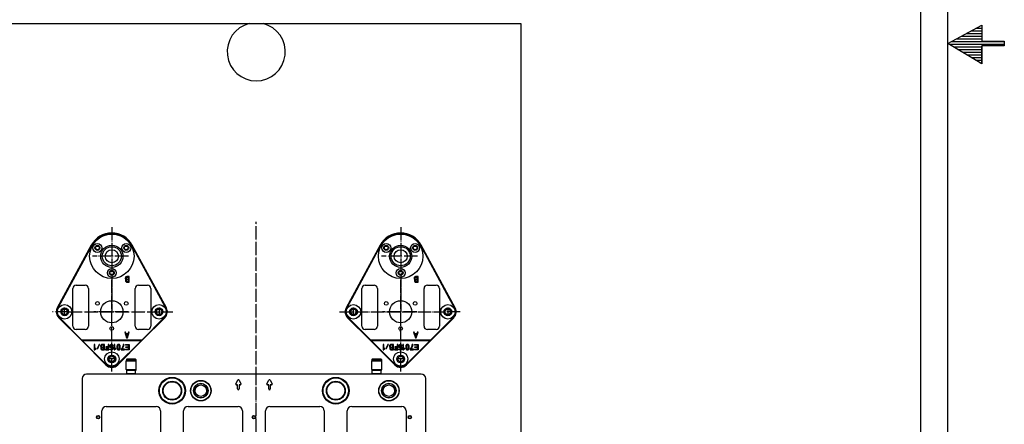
# Model space of a CAD drawing. Extents: x -1763 to 4575, y -3429 to 1051.
# Tile 172 of 193: x 3689 to 4575, y -1530 to -1166. Entities that reach past the tile are written whole.
import ezdxf

# ---------------------------------------------------------------- set-up
doc = ezdxf.new("R2010")
doc.units = 0
doc.linetypes.add('DOT_CENTER', pattern=[14, 12, -1, 0, -1])
doc.layers.get('0').update_dxf_attribs({"linetype": 'CONTINUOUS'})
doc.layers.add('1', color=7, linetype='CONTINUOUS')

# ---------------------------------------------------------------- blocks, each defined once
blk = doc.blocks.new('DUT_BOARD__78', base_point=(4184.31, -1929.7))
at = {"color": 1, "linetype": 'CONTINUOUS'}
for p, q in [((3767.01, -1514.06), (3812.01, -1514.06)), ((3840.67, -1514.06), (3885.67, -1514.06)), ((3914.33, -1514.06), (3959.33, -1514.06)), ((3987.99, -1514.06), (4032.99, -1514.06)), ((3763.01, -1610.74), (3763.01, -1518.06)), ((3816.01, -1518.06), (3816.01, -1610.74)), ((3836.67, -1610.74), (3836.67, -1518.06)), ((3889.67, -1518.06), (3889.67, -1610.74)), ((3910.33, -1610.74), (3910.33, -1518.06)), ((3963.33, -1518.06), (3963.33, -1610.74)), ((3983.99, -1610.74), (3983.99, -1518.06)), ((4036.99, -1518.06), (4036.99, -1610.74))]:
    blk.add_line(p, q, dxfattribs=at)
for centre, start, end in [((3767.01, -1518.06), 90, 180), ((3812.01, -1518.06), 0, 90), ((3840.67, -1518.06), 90, 180), ((3885.67, -1518.06), 0, 90), ((3914.33, -1518.06), 90, 180), ((3959.33, -1518.06), 0, 90), ((3987.99, -1518.06), 90, 180), ((4032.99, -1518.06), 0, 90)]:
    blk.add_arc(centre, 4, start, end, dxfattribs=at)
blk = doc.blocks.new('BEARING_HK0509__87', base_point=(4014.99, -1481.58))
at = {"color": 1, "linetype": 'CONTINUOUS'}
for p, q in [((4005.99, -1473.18), (4014.99, -1473.18)), ((4005.99, -1480.98), (4005.99, -1473.18)), ((4006.59, -1472.58), (4007.99, -1472.58)), ((4007.99, -1472.58), (4012.99, -1472.58)), ((4012.99, -1472.58), (4014.39, -1472.58)), ((4014.99, -1480.98), (4014.99, -1473.18)), ((4005.99, -1480.98), (4014.99, -1480.98)), ((4006.59, -1481.58), (4006.69, -1481.58)), ((4010.49, -1481.58), (4006.69, -1481.58)), ((4014.29, -1481.58), (4010.49, -1481.58)), ((4014.29, -1481.58), (4014.39, -1481.58))]:
    blk.add_line(p, q, dxfattribs=at)
for centre, start, end in [((4006.59, -1473.18), 90, 180), ((4014.39, -1473.18), 0, 90), ((4006.59, -1480.98), 180, -90), ((4014.39, -1480.98), -90, 0)]:
    blk.add_arc(centre, 0.6, start, end, dxfattribs=at)
blk = doc.blocks.new('24791-0S111__88', base_point=(4014.49, -1484.88))
at = {"color": 1, "linetype": 'CONTINUOUS'}
for p, q in [((4006.69, -1481.58), (4006.49, -1481.78)), ((4010.49, -1481.78), (4006.49, -1481.78)), ((4006.49, -1484.68), (4006.49, -1481.78)), ((4010.49, -1484.68), (4006.49, -1484.68)), ((4006.69, -1484.88), (4006.49, -1484.68)), ((4010.49, -1481.58), (4006.69, -1481.58)), ((4010.49, -1484.88), (4006.69, -1484.88)), ((4014.29, -1481.58), (4010.49, -1481.58)), ((4014.49, -1481.78), (4010.49, -1481.78)), ((4014.49, -1484.68), (4010.49, -1484.68)), ((4014.29, -1484.88), (4010.49, -1484.88)), ((4014.29, -1481.58), (4014.49, -1481.78)), ((4014.29, -1484.88), (4014.49, -1484.68)), ((4014.49, -1484.68), (4014.49, -1481.78))]:
    blk.add_line(p, q, dxfattribs=at)
blk = doc.blocks.new('E2812-23753-0__89', base_point=(4014.79, -1485.08))
at = {"color": 1, "linetype": 'CONTINUOUS'}
for p, q in [((4006.49, -1471.58), (4006.19, -1471.88)), ((4014.79, -1471.88), (4006.19, -1471.88)), ((4006.19, -1471.88), (4006.19, -1472.58)), ((4006.59, -1472.58), (4006.19, -1472.58)), ((4014.49, -1471.58), (4006.49, -1471.58)), ((4006.59, -1472.58), (4007.99, -1472.58)), ((4007.99, -1472.58), (4012.99, -1472.58)), ((4012.99, -1472.58), (4014.39, -1472.58)), ((4014.79, -1472.58), (4014.39, -1472.58)), ((4014.49, -1471.58), (4014.79, -1471.88)), ((4014.79, -1471.88), (4014.79, -1472.58)), ((4007.99, -1485.08), (4007.99, -1484.88)), ((4012.99, -1485.08), (4012.99, -1484.88))]:
    blk.add_line(p, q, dxfattribs=at)
blk = doc.blocks.new('BEARING_ASSY1_1__90', base_point=(4014.99, -1485.08))
for name, p in [('BEARING_HK0509__87', (4014.99, -1481.58)), ('E2812-23753-0__89', (4014.79, -1485.08)), ('24791-0S111__88', (4014.49, -1484.88))]:
    blk.add_blockref(name, p)
blk = doc.blocks.new('24791-0S111__107', base_point=(3793.51, -1484.88))
at = {"color": 1, "linetype": 'CONTINUOUS'}
for p, q in [((3785.71, -1481.58), (3785.51, -1481.78)), ((3789.51, -1481.78), (3785.51, -1481.78)), ((3785.51, -1484.68), (3785.51, -1481.78)), ((3789.51, -1484.68), (3785.51, -1484.68)), ((3785.71, -1484.88), (3785.51, -1484.68)), ((3789.51, -1481.58), (3785.71, -1481.58)), ((3789.51, -1484.88), (3785.71, -1484.88)), ((3793.31, -1481.58), (3789.51, -1481.58)), ((3793.51, -1481.78), (3789.51, -1481.78)), ((3793.51, -1484.68), (3789.51, -1484.68)), ((3793.31, -1484.88), (3789.51, -1484.88)), ((3793.31, -1481.58), (3793.51, -1481.78)), ((3793.31, -1484.88), (3793.51, -1484.68)), ((3793.51, -1484.68), (3793.51, -1481.78))]:
    blk.add_line(p, q, dxfattribs=at)
blk = doc.blocks.new('E2812-23753-0__108', base_point=(3793.81, -1485.08))
at = {"color": 1, "linetype": 'CONTINUOUS'}
for p, q in [((3785.51, -1471.58), (3785.21, -1471.88)), ((3785.21, -1471.88), (3785.21, -1472.58)), ((3793.81, -1471.88), (3785.21, -1471.88)), ((3785.61, -1472.58), (3785.21, -1472.58)), ((3793.51, -1471.58), (3785.51, -1471.58)), ((3785.61, -1472.58), (3787.01, -1472.58)), ((3787.01, -1472.58), (3792.01, -1472.58)), ((3792.01, -1472.58), (3793.41, -1472.58)), ((3793.81, -1472.58), (3793.41, -1472.58)), ((3793.51, -1471.58), (3793.81, -1471.88)), ((3793.81, -1471.88), (3793.81, -1472.58)), ((3787.01, -1485.08), (3787.01, -1484.88)), ((3792.01, -1485.08), (3792.01, -1484.88))]:
    blk.add_line(p, q, dxfattribs=at)
blk = doc.blocks.new('BEARING_HK0509__109', base_point=(3794.01, -1481.58))
at = {"color": 1, "linetype": 'CONTINUOUS'}
for p, q in [((3785.01, -1480.98), (3785.01, -1473.18)), ((3785.01, -1473.18), (3794.01, -1473.18)), ((3785.61, -1472.58), (3787.01, -1472.58)), ((3787.01, -1472.58), (3792.01, -1472.58)), ((3792.01, -1472.58), (3793.41, -1472.58)), ((3794.01, -1480.98), (3794.01, -1473.18)), ((3785.01, -1480.98), (3794.01, -1480.98)), ((3785.61, -1481.58), (3785.71, -1481.58)), ((3789.51, -1481.58), (3785.71, -1481.58)), ((3793.31, -1481.58), (3789.51, -1481.58)), ((3793.31, -1481.58), (3793.41, -1481.58))]:
    blk.add_line(p, q, dxfattribs=at)
for centre, start, end in [((3785.61, -1473.18), 90, 180), ((3793.41, -1473.18), 0, 90), ((3785.61, -1480.98), 180, -90), ((3793.41, -1480.98), -90, 0)]:
    blk.add_arc(centre, 0.6, start, end, dxfattribs=at)
blk = doc.blocks.new('BEARING_ASSY1_2__110', base_point=(3794.01, -1485.08))
for name, p in [('BEARING_HK0509__109', (3794.01, -1481.58)), ('E2812-23753-0__108', (3793.81, -1485.08)), ('24791-0S111__107', (3793.51, -1484.88))]:
    blk.add_blockref(name, p)
blk = doc.blocks.new('BEARINGS__111', base_point=(4152.31, -1972.18))
for name, p in [('BEARING_ASSY1_2__110', (3794.01, -1485.08)), ('BEARING_ASSY1_1__90', (4014.99, -1485.08))]:
    blk.add_blockref(name, p)
blk = doc.blocks.new('6960-0041-0_2__115', base_point=(4027.84, -1506.26))
at = {"color": 1, "linetype": 'CONTINUOUS'}
blk.add_circle((4021.49, -1499.91), 5.15, dxfattribs=at)
for start, end in [(0, 180), (180, 0)]:
    blk.add_arc((4021.49, -1499.91), 6.35, start, end, dxfattribs=at)
blk = doc.blocks.new('6960-0041-0_1__116', base_point=(3858.52, -1506.26))
at = {"color": 1, "linetype": 'CONTINUOUS'}
blk.add_circle((3852.17, -1499.91), 5.15, dxfattribs=at)
for start, end in [(0, 180), (180, 0)]:
    blk.add_arc((3852.17, -1499.91), 6.35, start, end, dxfattribs=at)
blk = doc.blocks.new('HOLEPLUGS__119', base_point=(4175.16, -1950.2))
for name, p in [('6960-0041-0_1__116', (3858.52, -1506.26)), ('6960-0041-0_2__115', (4027.84, -1506.26))]:
    blk.add_blockref(name, p)
blk = doc.blocks.new('21791-0S112_2__120', base_point=(3985.66, -1511.91))
at = {"color": 1, "linetype": 'CONTINUOUS'}
for radius in [12, 11.45, 8.49, 8.03]:
    blk.add_circle((3973.66, -1499.91), radius, dxfattribs=at)
blk = doc.blocks.new('21791-0S112_1__121', base_point=(3838.34, -1511.91))
at = {"color": 1, "linetype": 'CONTINUOUS'}
for radius in [12, 11.45, 8.49, 8.03]:
    blk.add_circle((3826.34, -1499.91), radius, dxfattribs=at)
blk = doc.blocks.new('BUSHINGS_INTERFACE__123', base_point=(3985.66, -1955.85))
for name, p in [('21791-0S112_1__121', (3838.34, -1511.91)), ('21791-0S112_2__120', (3985.66, -1511.91))]:
    blk.add_blockref(name, p)
blk = doc.blocks.new('SMALLPARTS__138', base_point=(4240, -1972.18))
for name, p in [('BEARINGS__111', (4152.31, -1972.18)), ('BUSHINGS_INTERFACE__123', (3985.66, -1955.85)), ('HOLEPLUGS__119', (4175.16, -1950.2))]:
    blk.add_blockref(name, p)
blk = doc.blocks.new('E7018-24101__139', base_point=(4200, -1958.68))
at = {"color": 1, "linetype": 'CONTINUOUS'}
for p, q in [((4050.6, -1485.08), (3749.4, -1485.08)), ((3745.4, -1489.08), (3745.4, -1652.38)), ((3883.71, -1493.76), (3885.37, -1490.42)), ((3885.3, -1494.77), (3884.33, -1494.77)), ((3885.3, -1498.31), (3885.3, -1494.77)), ((3886.63, -1490.42), (3888.29, -1493.76)), ((3887.67, -1494.77), (3886.7, -1494.77)), ((3886.7, -1494.77), (3886.7, -1498.31)), ((3911.71, -1493.76), (3913.37, -1490.42)), ((3913.3, -1494.77), (3912.33, -1494.77)), ((3913.3, -1498.31), (3913.3, -1494.77)), ((3914.63, -1490.42), (3916.29, -1493.76)), ((3915.67, -1494.77), (3914.7, -1494.77)), ((3914.7, -1494.77), (3914.7, -1498.31)), ((4054.6, -1652.38), (4054.6, -1489.08)), ((3886, -1499.01), (3886, -1499.01)), ((3914, -1499.01), (3914, -1499.01)), ((3767.01, -1514.06), (3812.01, -1514.06)), ((3840.67, -1514.06), (3885.67, -1514.06)), ((3914.33, -1514.06), (3959.33, -1514.06)), ((3987.99, -1514.06), (4032.99, -1514.06)), ((3763.01, -1610.74), (3763.01, -1518.06)), ((3816.01, -1518.06), (3816.01, -1610.74)), ((3836.67, -1610.74), (3836.67, -1518.06)), ((3889.67, -1518.06), (3889.67, -1610.74)), ((3910.33, -1610.74), (3910.33, -1518.06)), ((3963.33, -1518.06), (3963.33, -1610.74)), ((3983.99, -1610.74), (3983.99, -1518.06)), ((4036.99, -1518.06), (4036.99, -1610.74))]:
    blk.add_line(p, q, dxfattribs=at)
for centre, radius in [((3852.17, -1499.91), 9.2), ((3852.17, -1499.91), 9), ((3852.17, -1499.91), 6.55), ((4021.49, -1499.91), 9.2), ((4021.49, -1499.91), 9), ((4021.49, -1499.91), 6.55), ((3759.71, -1523.76), 1.5), ((3759.71, -1523.76), 1.2), ((3900, -1523.76), 1.5), ((3900, -1523.76), 1.2), ((4040.29, -1523.76), 1.5), ((4040.29, -1523.76), 1.2)]:
    blk.add_circle(centre, radius, dxfattribs=at)
for centre, radius, start, end in [((3749.4, -1489.08), 4, 90, 180), ((4050.6, -1489.08), 4, 0, 90), ((3852.17, -1499.91), 6.35, 0, 180), ((3884.33, -1494.07), 0.7, 153.43495, -90), ((3886, -1490.73), 0.7, 26.56505, 153.43495), ((3887.67, -1494.07), 0.7, -90, 26.56505), ((3912.33, -1494.07), 0.7, 153.43495, -90), ((3914, -1490.73), 0.7, 26.56505, 153.43495), ((3915.67, -1494.07), 0.7, -90, 26.56505), ((4021.49, -1499.91), 6.35, 0, 180), ((3852.17, -1499.91), 6.35, 180, 0), ((3886, -1498.31), 0.7, 180, -90), ((3886, -1498.31), 0.7, -90, 0), ((3914, -1498.31), 0.7, 180, -90), ((3914, -1498.31), 0.7, -90, 0), ((4021.49, -1499.91), 6.35, 180, 0), ((3767.01, -1518.06), 4, 90, 180), ((3812.01, -1518.06), 4, 0, 90), ((3840.67, -1518.06), 4, 90, 180), ((3885.67, -1518.06), 4, 0, 90), ((3914.33, -1518.06), 4, 90, 180), ((3959.33, -1518.06), 4, 0, 90), ((3987.99, -1518.06), 4, 90, 180), ((4032.99, -1518.06), 4, 0, 90)]:
    blk.add_arc(centre, radius, start, end, dxfattribs=at)
blk = doc.blocks.new('E7018-64101__140', base_point=(4240, -1972.18))
for name, p in [('SMALLPARTS__138', (4240, -1972.18)), ('E7018-24101__139', (4200, -1958.68))]:
    blk.add_blockref(name, p)
blk = doc.blocks.new('STIFF_ASSY_DUTBD__141', base_point=(4240, -1972.18))
for name, p in [('E7018-64101__140', (4240, -1972.18)), ('DUT_BOARD__78', (4184.31, -1929.7))]:
    blk.add_blockref(name, p)
blk = doc.blocks.new('A1__142', base_point=(4240, -1972.18))
blk.add_blockref('STIFF_ASSY_DUTBD__141', (4240, -1972.18))
blk = doc.blocks.new('FRONT1__143', base_point=(4240, -1974.24))
blk.add_blockref('A1__142', (4240, -1972.18))
blk = doc.blocks.new('L1__144', base_point=(4240, -1974.24))
blk.add_blockref('FRONT1__143', (4240, -1974.24))
blk = doc.blocks.new('TEXT__453', base_point=(-2000, -2800))
at = {"layer": '1', "color": 7, "linetype": 'CONTINUOUS'}
blk.add_line((4500, -900), (4500, -2200), dxfattribs=at)
blk = doc.blocks.new('ATA1_S', base_point=(-213.98, -422.25))
at = {"layer": '1', "linetype": 'CONTINUOUS'}
h = blk.add_hatch(dxfattribs=at)
h.set_pattern_fill('USER', color=1, scale=0.3, pattern_type=0)
h.set_pattern_definition([(0, (260.11756, -329.70652), (0, 0.3), [])])
h.paths.add_polyline_path([(571.93, -148.17), (569.38, -148.17), (569.38, -146.35), (565.58, -148.42), (569.38, -150.72), (569.38, -148.67), (571.93, -148.67)])
at = {"layer": '1', "color": 7, "linetype": 'CONTINUOUS'}
blk.add_line((565.58, -422.25), (565.58, 124.91), dxfattribs=at)
at = {"layer": '1', "color": 1, "linetype": 'CONTINUOUS'}
for p, q in [((565.58, -148.42), (569.39, -146.36)), ((569.39, -146.36), (569.39, -148.17)), ((569.39, -150.72), (565.58, -148.42)), ((569.39, -148.17), (571.93, -148.17)), ((571.93, -148.17), (571.93, -148.68)), ((569.39, -150.72), (569.39, -148.68)), ((569.39, -148.68), (569.39, -150.72)), ((571.93, -148.68), (569.39, -148.68))]:
    blk.add_line(p, q, dxfattribs=at)
blk = doc.blocks.new('PIN__473', base_point=(3752.06, -1358.88))
at = {"layer": '1', "color": 4, "linetype": 'CONTINUOUS'}
for centre, radius in [((3772.06, -1378.88), 20), ((3759.07, -1371.38), 4), ((3759.07, -1371.38), 2.2), ((3772.06, -1378.88), 10), ((3772.06, -1378.88), 8.6), ((3772.06, -1378.88), 5.9), ((3785.05, -1371.38), 4), ((3785.05, -1371.38), 2.2), ((3772.06, -1393.88), 4), ((3772.06, -1393.88), 2.2)]:
    blk.add_circle(centre, radius, dxfattribs=at)
blk = doc.blocks.new('E7015-23250__474', base_point=(2786.18, -1352.74))
at = {"layer": '1', "color": 6, "linetype": 'DOT_CENTER'}
for p, q in [((3772.06, -1352.74), (3772.06, -1407.58)), ((3787.06, -1378.88), (3754.69, -1378.88)), ((3772.06, -1407.58), (3772.06, -1428.88)), ((3772.06, -1428.88), (3755.77, -1428.88)), ((3786.75, -1428.88), (3772.06, -1428.88)), ((3772.06, -1455.57), (3772.06, -1428.88))]:
    blk.add_line(p, q, dxfattribs=at)
at = {"layer": '1', "color": 6, "linetype": 'CONTINUOUS'}
for p, q in [((3753.61, -1368.86), (3722.97, -1425.3)), ((3754.04, -1369.1), (3727.98, -1417.12)), ((3816.14, -1417.12), (3790.08, -1369.1)), ((3821.15, -1425.3), (3790.52, -1368.86)), ((3784.29, -1398.14), (3784.17, -1398.58)), ((3784.17, -1398.58), (3784.17, -1398.89)), ((3784.17, -1398.89), (3784.29, -1399.33)), ((3784.45, -1397.83), (3784.29, -1398.14)), ((3784.29, -1399.33), (3784.51, -1399.7)), ((3784.74, -1397.52), (3784.45, -1397.83)), ((3784.68, -1400.08), (3784.45, -1400.45)), ((3784.51, -1399.7), (3784.79, -1399.95)), ((3784.79, -1399.95), (3784.68, -1400.08)), ((3785.07, -1397.33), (3784.74, -1397.52)), ((3784.9, -1398.39), (3784.85, -1398.64)), ((3784.85, -1398.64), (3784.85, -1398.89)), ((3784.85, -1398.89), (3784.9, -1399.14)), ((3785.07, -1398.14), (3784.9, -1398.39)), ((3784.9, -1399.14), (3785.07, -1399.39)), ((3785.52, -1397.2), (3785.07, -1397.33)), ((3785.3, -1397.95), (3785.07, -1398.14)), ((3785.07, -1399.39), (3785.3, -1399.58)), ((3785.35, -1400.27), (3785.19, -1400.39)), ((3785.58, -1397.89), (3785.3, -1397.95)), ((3785.3, -1399.58), (3785.58, -1399.64)), ((3785.58, -1400.2), (3785.35, -1400.27)), ((3787.66, -1397.2), (3785.52, -1397.2)), ((3787.04, -1397.89), (3785.58, -1397.89)), ((3785.58, -1399.64), (3787.04, -1399.64)), ((3787.04, -1400.2), (3785.58, -1400.2)), ((3787.04, -1399.64), (3787.04, -1397.89)), ((3787.04, -1401.58), (3787.04, -1400.2)), ((3787.66, -1402.2), (3787.66, -1397.2)), ((3737.06, -1441.88), (3737.06, -1407.88)), ((3740.06, -1404.88), (3748.06, -1404.88)), ((3751.06, -1407.88), (3751.06, -1441.88)), ((3784.45, -1400.45), (3784.4, -1400.77)), ((3784.4, -1400.77), (3784.4, -1401.02)), ((3784.4, -1401.02), (3784.45, -1401.33)), ((3784.45, -1401.33), (3784.68, -1401.7)), ((3784.68, -1401.7), (3784.9, -1401.95)), ((3784.9, -1401.95), (3785.24, -1402.14)), ((3785.07, -1400.58), (3785.02, -1400.77)), ((3785.02, -1400.77), (3785.02, -1401.02)), ((3785.02, -1401.02), (3785.07, -1401.2)), ((3785.19, -1400.39), (3785.07, -1400.58)), ((3785.07, -1401.2), (3785.19, -1401.39)), ((3785.19, -1401.39), (3785.35, -1401.52)), ((3785.24, -1402.14), (3785.52, -1402.2)), ((3785.35, -1401.52), (3785.58, -1401.58)), ((3785.52, -1402.2), (3787.66, -1402.2)), ((3785.58, -1401.58), (3787.04, -1401.58)), ((3793.06, -1441.88), (3793.06, -1407.88)), ((3796.06, -1404.88), (3804.06, -1404.88)), ((3807.06, -1407.88), (3807.06, -1441.88)), ((3727.98, -1417.12), (3723.41, -1425.54)), ((3820.71, -1425.54), (3816.14, -1417.12)), ((3744.95, -1454.88), (3724.26, -1434.18)), ((3745.16, -1454.38), (3724.61, -1433.83)), ((3819.51, -1433.83), (3798.96, -1454.38)), ((3819.86, -1434.18), (3799.17, -1454.88)), ((3748.06, -1444.88), (3740.06, -1444.88)), ((3784.34, -1447.2), (3783.72, -1447.2)), ((3783.72, -1447.2), (3785.35, -1452.2)), ((3784.85, -1448.7), (3784.34, -1447.2)), ((3786.54, -1448.7), (3784.85, -1448.7)), ((3786.37, -1449.33), (3784.96, -1449.33)), ((3784.96, -1449.33), (3785.69, -1451.33)), ((3785.35, -1452.2), (3786.03, -1452.2)), ((3785.69, -1451.33), (3786.37, -1449.33)), ((3786.03, -1452.2), (3787.66, -1447.2)), ((3787.04, -1447.2), (3786.54, -1448.7)), ((3787.66, -1447.2), (3787.04, -1447.2)), ((3804.06, -1444.88), (3796.06, -1444.88)), ((3745.16, -1454.38), (3744.95, -1454.88)), ((3744.95, -1454.88), (3799.17, -1454.88)), ((3766.76, -1476.68), (3744.95, -1454.88)), ((3798.96, -1454.38), (3745.16, -1454.38)), ((3767.11, -1476.33), (3746.66, -1455.88)), ((3756.31, -1458.2), (3756.31, -1463.2)), ((3756.87, -1458.2), (3756.31, -1458.2)), ((3756.87, -1461.83), (3756.87, -1458.2)), ((3757.94, -1461.83), (3756.87, -1461.83)), ((3757.55, -1462.39), (3757.83, -1462.33)), ((3757.83, -1462.33), (3757.94, -1462.33)), ((3757.94, -1462.33), (3757.94, -1461.83)), ((3760.53, -1458.2), (3758.84, -1461.95)), ((3758.84, -1461.95), (3759.4, -1461.95)), ((3759.4, -1461.95), (3761.09, -1458.2)), ((3761.09, -1458.2), (3760.53, -1458.2)), ((3762.1, -1459.14), (3761.99, -1459.58)), ((3761.99, -1459.58), (3761.99, -1459.89)), ((3761.99, -1459.89), (3762.1, -1460.33)), ((3762.27, -1458.83), (3762.1, -1459.14)), ((3762.1, -1460.33), (3762.33, -1460.7)), ((3762.27, -1461.45), (3762.21, -1461.77)), ((3762.21, -1461.77), (3762.21, -1462.02)), ((3762.21, -1462.02), (3762.27, -1462.33)), ((3762.55, -1458.52), (3762.27, -1458.83)), ((3762.5, -1461.08), (3762.27, -1461.45)), ((3762.27, -1462.33), (3762.5, -1462.7)), ((3762.33, -1460.7), (3762.61, -1460.95)), ((3762.61, -1460.95), (3762.5, -1461.08)), ((3762.89, -1458.33), (3762.55, -1458.52)), ((3762.72, -1459.39), (3762.66, -1459.64)), ((3762.66, -1459.64), (3762.66, -1459.89)), ((3762.66, -1459.89), (3762.72, -1460.14)), ((3762.89, -1459.14), (3762.72, -1459.39)), ((3762.72, -1460.14), (3762.89, -1460.39)), ((3762.89, -1461.58), (3762.83, -1461.77)), ((3762.83, -1461.77), (3762.83, -1462.02)), ((3762.83, -1462.02), (3762.89, -1462.2)), ((3763.34, -1458.2), (3762.89, -1458.33)), ((3763.11, -1458.95), (3762.89, -1459.14)), ((3762.89, -1460.39), (3763.11, -1460.58)), ((3763, -1461.39), (3762.89, -1461.58)), ((3762.89, -1462.2), (3763, -1462.39)), ((3763.17, -1461.27), (3763, -1461.39)), ((3763.4, -1458.89), (3763.11, -1458.95)), ((3763.11, -1460.58), (3763.4, -1460.64)), ((3763.4, -1461.2), (3763.17, -1461.27)), ((3765.48, -1458.2), (3763.34, -1458.2)), ((3764.86, -1458.89), (3763.4, -1458.89)), ((3763.4, -1460.64), (3764.86, -1460.64)), ((3764.86, -1461.2), (3763.4, -1461.2)), ((3764.86, -1460.64), (3764.86, -1458.89)), ((3764.86, -1462.58), (3764.86, -1461.2)), ((3765.48, -1463.2), (3765.48, -1458.2)), ((3768.8, -1460.45), (3766.71, -1460.45)), ((3766.71, -1460.45), (3766.71, -1461.08)), ((3766.71, -1461.08), (3768.8, -1461.08)), ((3768.8, -1458.2), (3768.8, -1460.45)), ((3769.41, -1458.2), (3768.8, -1458.2)), ((3768.8, -1461.08), (3768.8, -1462.58)), ((3769.41, -1463.2), (3769.41, -1458.2)), ((3770.31, -1459.58), (3770.43, -1459.2)), ((3770.31, -1460.08), (3770.31, -1459.58)), ((3770.43, -1460.45), (3770.31, -1460.08)), ((3770.43, -1459.2), (3770.54, -1458.95)), ((3770.54, -1460.7), (3770.43, -1460.45)), ((3770.54, -1458.95), (3770.71, -1458.7)), ((3770.71, -1460.95), (3770.54, -1460.7)), ((3770.71, -1458.7), (3770.88, -1458.52)), ((3770.88, -1461.14), (3770.71, -1460.95)), ((3770.88, -1458.52), (3771.05, -1458.39)), ((3770.99, -1459.33), (3770.88, -1459.64)), ((3770.88, -1459.64), (3770.88, -1460.14)), ((3770.88, -1460.14), (3770.99, -1460.45)), ((3771.05, -1461.33), (3770.88, -1461.14)), ((3771.1, -1459.14), (3770.99, -1459.33)), ((3770.99, -1460.45), (3771.1, -1460.64)), ((3771.05, -1458.39), (3771.33, -1458.27)), ((3771.33, -1461.45), (3771.05, -1461.33)), ((3771.33, -1458.95), (3771.1, -1459.14)), ((3771.1, -1460.64), (3771.33, -1460.83)), ((3771.33, -1458.27), (3771.61, -1458.2)), ((3771.61, -1458.83), (3771.33, -1458.95)), ((3771.33, -1460.83), (3771.61, -1460.95)), ((3771.61, -1461.52), (3771.33, -1461.45)), ((3771.61, -1458.2), (3771.89, -1458.2)), ((3771.89, -1458.83), (3771.61, -1458.83)), ((3771.61, -1460.95), (3771.89, -1460.95)), ((3771.89, -1461.52), (3771.61, -1461.52)), ((3771.89, -1458.2), (3772.17, -1458.27)), ((3772.17, -1458.95), (3771.89, -1458.83)), ((3771.89, -1460.95), (3772.23, -1460.83)), ((3772.23, -1461.39), (3771.89, -1461.52)), ((3772.17, -1458.27), (3772.45, -1458.39)), ((3772.4, -1459.14), (3772.17, -1458.95)), ((3772.23, -1460.83), (3772.45, -1460.64)), ((3772.51, -1461.2), (3772.23, -1461.39)), ((3772.34, -1462.58), (3772.51, -1461.2)), ((3772.51, -1459.33), (3772.4, -1459.14)), ((3772.45, -1458.39), (3772.62, -1458.52)), ((3772.45, -1460.64), (3772.56, -1460.45)), ((3772.62, -1459.64), (3772.51, -1459.33)), ((3772.56, -1460.45), (3773.13, -1460.45)), ((3772.62, -1458.52), (3772.79, -1458.7)), ((3773.18, -1459.58), (3772.62, -1459.64)), ((3772.79, -1458.7), (3772.96, -1458.95)), ((3773.13, -1460.45), (3772.79, -1463.2)), ((3772.96, -1458.95), (3773.07, -1459.2)), ((3773.07, -1459.2), (3773.18, -1459.58)), ((3774.08, -1458.2), (3774.08, -1463.2)), ((3774.65, -1458.2), (3774.08, -1458.2)), ((3774.65, -1461.83), (3774.65, -1458.2)), ((3775.71, -1461.83), (3774.65, -1461.83)), ((3775.32, -1462.39), (3775.6, -1462.33)), ((3775.6, -1462.33), (3775.71, -1462.33)), ((3775.71, -1462.33), (3775.71, -1461.83)), ((3776.67, -1459.89), (3776.61, -1460.45)), ((3776.61, -1460.45), (3776.61, -1460.95)), ((3776.61, -1460.95), (3776.67, -1461.52)), ((3776.73, -1459.52), (3776.67, -1459.89)), ((3776.67, -1461.52), (3776.73, -1461.89)), ((3776.84, -1459.2), (3776.73, -1459.52)), ((3776.73, -1461.89), (3776.84, -1462.2)), ((3776.95, -1458.95), (3776.84, -1459.2)), ((3776.84, -1462.2), (3776.95, -1462.45)), ((3777.12, -1458.7), (3776.95, -1458.95)), ((3797.46, -1455.88), (3777.01, -1476.33)), ((3777.29, -1458.52), (3777.12, -1458.7)), ((3777.29, -1459.64), (3777.23, -1460.33)), ((3777.23, -1460.33), (3777.23, -1461.08)), ((3777.23, -1461.08), (3777.29, -1461.77)), ((3777.46, -1458.39), (3777.29, -1458.52)), ((3777.4, -1459.33), (3777.29, -1459.64)), ((3777.29, -1461.77), (3777.4, -1462.08)), ((3799.17, -1454.88), (3777.36, -1476.68)), ((3777.51, -1459.14), (3777.4, -1459.33)), ((3777.4, -1462.08), (3777.51, -1462.27)), ((3777.74, -1458.27), (3777.46, -1458.39)), ((3777.74, -1458.95), (3777.51, -1459.14)), ((3777.51, -1462.27), (3777.74, -1462.45)), ((3777.96, -1458.2), (3777.74, -1458.27)), ((3777.96, -1458.83), (3777.74, -1458.95)), ((3778.36, -1458.2), (3777.96, -1458.2)), ((3778.36, -1458.83), (3777.96, -1458.83)), ((3778.58, -1458.27), (3778.36, -1458.2)), ((3778.58, -1458.95), (3778.36, -1458.83)), ((3778.86, -1458.39), (3778.58, -1458.27)), ((3778.81, -1459.14), (3778.58, -1458.95)), ((3778.58, -1462.45), (3778.81, -1462.27)), ((3778.92, -1459.33), (3778.81, -1459.14)), ((3778.81, -1462.27), (3778.92, -1462.08)), ((3779.03, -1458.52), (3778.86, -1458.39)), ((3779.03, -1459.64), (3778.92, -1459.33)), ((3778.92, -1462.08), (3779.03, -1461.77)), ((3779.2, -1458.7), (3779.03, -1458.52)), ((3779.09, -1460.33), (3779.03, -1459.64)), ((3779.03, -1461.77), (3779.09, -1461.08)), ((3779.09, -1461.08), (3779.09, -1460.33)), ((3779.37, -1458.95), (3779.2, -1458.7)), ((3779.48, -1459.2), (3779.37, -1458.95)), ((3779.37, -1462.45), (3779.48, -1462.2)), ((3779.6, -1459.52), (3779.48, -1459.2)), ((3779.48, -1462.2), (3779.6, -1461.89)), ((3779.65, -1459.89), (3779.6, -1459.52)), ((3779.6, -1461.89), (3779.65, -1461.52)), ((3779.71, -1460.45), (3779.65, -1459.89)), ((3779.65, -1461.52), (3779.71, -1460.95)), ((3779.71, -1460.95), (3779.71, -1460.45)), ((3781.28, -1461.58), (3780.61, -1462.64)), ((3781.73, -1460.64), (3781.28, -1461.58)), ((3781.28, -1462.58), (3782.01, -1461.45)), ((3782.01, -1459.89), (3781.73, -1460.64)), ((3782.18, -1459.14), (3782.01, -1459.89)), ((3782.01, -1461.45), (3782.35, -1460.7)), ((3782.3, -1458.2), (3782.18, -1459.14)), ((3782.97, -1458.2), (3782.3, -1458.2)), ((3782.35, -1460.7), (3782.58, -1460.14)), ((3782.58, -1460.14), (3782.86, -1459.2)), ((3782.86, -1459.2), (3782.97, -1458.2)), ((3784.43, -1458.2), (3787.7, -1458.2)), ((3784.43, -1458.83), (3784.43, -1458.2)), ((3787.08, -1458.83), (3784.43, -1458.83)), ((3784.71, -1461.08), (3784.71, -1460.45)), ((3784.71, -1460.45), (3787.08, -1460.45)), ((3787.08, -1461.08), (3784.71, -1461.08)), ((3787.08, -1460.45), (3787.08, -1458.83)), ((3787.08, -1462.58), (3787.08, -1461.08)), ((3787.7, -1458.2), (3787.7, -1463.2)), ((3798.96, -1454.38), (3799.17, -1454.88)), ((3756.31, -1463.2), (3756.76, -1463.2)), ((3756.76, -1463.2), (3756.81, -1463.02)), ((3756.81, -1463.02), (3756.98, -1462.77)), ((3756.98, -1462.77), (3757.15, -1462.58)), ((3757.15, -1462.58), (3757.38, -1462.45)), ((3757.38, -1462.45), (3757.55, -1462.39)), ((3762.5, -1462.7), (3762.72, -1462.95)), ((3762.72, -1462.95), (3763.06, -1463.14)), ((3763, -1462.39), (3763.17, -1462.52)), ((3763.06, -1463.14), (3763.34, -1463.2)), ((3763.17, -1462.52), (3763.4, -1462.58)), ((3763.34, -1463.2), (3765.48, -1463.2)), ((3763.4, -1462.58), (3764.86, -1462.58)), ((3768.8, -1462.58), (3766.38, -1462.58)), ((3766.38, -1462.58), (3766.38, -1463.2)), ((3766.38, -1463.2), (3769.41, -1463.2)), ((3770.48, -1463.2), (3770.48, -1462.58)), ((3770.48, -1462.58), (3772.34, -1462.58)), ((3772.79, -1463.2), (3770.48, -1463.2)), ((3774.08, -1463.2), (3774.53, -1463.2)), ((3774.53, -1463.2), (3774.59, -1463.02)), ((3774.59, -1463.02), (3774.76, -1462.77)), ((3774.76, -1462.77), (3774.93, -1462.58)), ((3774.93, -1462.58), (3775.15, -1462.45)), ((3775.15, -1462.45), (3775.32, -1462.39)), ((3776.95, -1462.45), (3777.12, -1462.7)), ((3777.12, -1462.7), (3777.29, -1462.89)), ((3777.29, -1462.89), (3777.46, -1463.02)), ((3777.46, -1463.02), (3777.74, -1463.14)), ((3777.74, -1462.45), (3777.96, -1462.58)), ((3777.74, -1463.14), (3777.96, -1463.2)), ((3777.96, -1462.58), (3778.36, -1462.58)), ((3777.96, -1463.2), (3778.36, -1463.2)), ((3778.36, -1462.58), (3778.58, -1462.45)), ((3778.36, -1463.2), (3778.58, -1463.14)), ((3778.58, -1463.14), (3778.86, -1463.02)), ((3778.86, -1463.02), (3779.03, -1462.89)), ((3779.03, -1462.89), (3779.2, -1462.7)), ((3779.2, -1462.7), (3779.37, -1462.45)), ((3780.61, -1462.64), (3780.61, -1463.2)), ((3780.61, -1463.2), (3783.53, -1463.2)), ((3783.53, -1462.58), (3781.28, -1462.58)), ((3783.53, -1463.2), (3783.53, -1462.58)), ((3784.49, -1463.2), (3784.49, -1462.58)), ((3784.49, -1462.58), (3787.08, -1462.58)), ((3787.7, -1463.2), (3784.49, -1463.2))]:
    blk.add_line(p, q, dxfattribs=at)
for centre, radius in [((3759.07, -1371.38), 1.65), ((3772.06, -1378.88), 10), ((3785.05, -1371.38), 1.65), ((3772.06, -1393.88), 1.65), ((3729.56, -1428.88), 6.5), ((3729.56, -1428.88), 3.5), ((3759.07, -1421.38), 1.65), ((3772.06, -1428.88), 10), ((3785.05, -1421.38), 1.65), ((3814.56, -1428.88), 6.5), ((3814.56, -1428.88), 3.5), ((3772.06, -1443.88), 1.65), ((3772.06, -1471.38), 6.5), ((3772.06, -1471.38), 3.5)]:
    blk.add_circle(centre, radius, dxfattribs=at)
for centre, radius, start, end in [((3772.06, -1378.88), 21, 90, 151.50733), ((3772.06, -1378.88), 20.5, 90, 151.50733), ((3772.06, -1378.88), 21, 28.49267, 90), ((3772.06, -1378.88), 20.5, 28.49267, 90), ((3740.06, -1407.88), 3, 90, 180), ((3748.06, -1407.88), 3, 0, 90), ((3796.06, -1407.88), 3, 90, 180), ((3804.06, -1407.88), 3, 0, 90), ((3729.56, -1428.88), 7.5, 151.50733, 180), ((3729.56, -1428.88), 7, 151.50733, 180), ((3814.56, -1428.88), 7.5, -45, 28.49267), ((3814.56, -1428.88), 7, 0, 28.49267), ((3729.56, -1428.88), 7.5, 180, -135), ((3729.56, -1428.88), 7, 180, -135), ((3814.56, -1428.88), 7, -45, 0), ((3740.06, -1441.88), 3, 180, -90), ((3748.06, -1441.88), 3, -90, 0), ((3796.06, -1441.88), 3, 180, -90), ((3804.06, -1441.88), 3, -90, 0), ((3772.06, -1443.88), 2, -118.76558, -90), ((3744.38, -1457.82), 3, 40.38584, 78.89177), ((3799.75, -1457.82), 3, 101.10823, 139.61416), ((3772.06, -1471.38), 7.5, -135, -90), ((3772.06, -1471.38), 7, -135, -90), ((3772.06, -1471.38), 7, -90, -45), ((3772.06, -1471.38), 7.5, -90, -45)]:
    blk.add_arc(centre, radius, start, end, dxfattribs=at)
at = {"layer": '1'}
blk.add_blockref('PIN__473', (3752.06, -1358.88), dxfattribs=at)
blk = doc.blocks.new('PIN__475', base_point=(4012.06, -1358.88))
at = {"layer": '1', "color": 4, "linetype": 'CONTINUOUS'}
for centre, radius in [((4032.06, -1378.88), 20), ((4019.07, -1371.38), 4), ((4019.07, -1371.38), 2.2), ((4032.06, -1378.88), 10), ((4032.06, -1378.88), 8.6), ((4032.06, -1378.88), 5.9), ((4045.05, -1371.38), 4), ((4045.05, -1371.38), 2.2), ((4032.06, -1393.88), 4), ((4032.06, -1393.88), 2.2)]:
    blk.add_circle(centre, radius, dxfattribs=at)
blk = doc.blocks.new('E7015-23250__476', base_point=(3046.18, -1352.74))
at = {"layer": '1', "color": 6, "linetype": 'DOT_CENTER'}
for p, q in [((4032.06, -1352.74), (4032.06, -1407.58)), ((4047.06, -1378.88), (4014.69, -1378.88)), ((4032.06, -1407.58), (4032.06, -1428.88)), ((4032.06, -1428.88), (4015.77, -1428.88)), ((4032.06, -1455.57), (4032.06, -1428.88)), ((4046.75, -1428.88), (4032.06, -1428.88))]:
    blk.add_line(p, q, dxfattribs=at)
at = {"layer": '1', "color": 6, "linetype": 'CONTINUOUS'}
for p, q in [((4013.61, -1368.86), (3982.97, -1425.3)), ((4014.04, -1369.1), (3987.98, -1417.12)), ((4076.14, -1417.12), (4050.08, -1369.1)), ((4081.15, -1425.3), (4050.52, -1368.86)), ((4044.29, -1398.14), (4044.17, -1398.58)), ((4044.17, -1398.58), (4044.17, -1398.89)), ((4044.17, -1398.89), (4044.29, -1399.33)), ((4044.45, -1397.83), (4044.29, -1398.14)), ((4044.29, -1399.33), (4044.51, -1399.7)), ((4044.74, -1397.52), (4044.45, -1397.83)), ((4044.68, -1400.08), (4044.45, -1400.45)), ((4044.51, -1399.7), (4044.79, -1399.95)), ((4044.79, -1399.95), (4044.68, -1400.08)), ((4045.07, -1397.33), (4044.74, -1397.52)), ((4044.9, -1398.39), (4044.85, -1398.64)), ((4044.85, -1398.64), (4044.85, -1398.89)), ((4044.85, -1398.89), (4044.9, -1399.14)), ((4045.07, -1398.14), (4044.9, -1398.39)), ((4044.9, -1399.14), (4045.07, -1399.39)), ((4045.52, -1397.2), (4045.07, -1397.33)), ((4045.3, -1397.95), (4045.07, -1398.14)), ((4045.07, -1399.39), (4045.3, -1399.58)), ((4045.35, -1400.27), (4045.19, -1400.39)), ((4045.58, -1397.89), (4045.3, -1397.95)), ((4045.3, -1399.58), (4045.58, -1399.64)), ((4045.58, -1400.2), (4045.35, -1400.27)), ((4047.66, -1397.2), (4045.52, -1397.2)), ((4047.04, -1397.89), (4045.58, -1397.89)), ((4045.58, -1399.64), (4047.04, -1399.64)), ((4047.04, -1400.2), (4045.58, -1400.2)), ((4047.04, -1399.64), (4047.04, -1397.89)), ((4047.04, -1401.58), (4047.04, -1400.2)), ((4047.66, -1402.2), (4047.66, -1397.2)), ((3997.06, -1441.88), (3997.06, -1407.88)), ((4000.06, -1404.88), (4008.06, -1404.88)), ((4011.06, -1407.88), (4011.06, -1441.88)), ((4044.45, -1400.45), (4044.4, -1400.77)), ((4044.4, -1400.77), (4044.4, -1401.02)), ((4044.4, -1401.02), (4044.45, -1401.33)), ((4044.45, -1401.33), (4044.68, -1401.7)), ((4044.68, -1401.7), (4044.9, -1401.95)), ((4044.9, -1401.95), (4045.24, -1402.14)), ((4045.07, -1400.58), (4045.02, -1400.77)), ((4045.02, -1400.77), (4045.02, -1401.02)), ((4045.02, -1401.02), (4045.07, -1401.2)), ((4045.19, -1400.39), (4045.07, -1400.58)), ((4045.07, -1401.2), (4045.19, -1401.39)), ((4045.19, -1401.39), (4045.35, -1401.52)), ((4045.24, -1402.14), (4045.52, -1402.2)), ((4045.35, -1401.52), (4045.58, -1401.58)), ((4045.52, -1402.2), (4047.66, -1402.2)), ((4045.58, -1401.58), (4047.04, -1401.58)), ((4053.06, -1441.88), (4053.06, -1407.88)), ((4056.06, -1404.88), (4064.06, -1404.88)), ((4067.06, -1407.88), (4067.06, -1441.88)), ((3987.98, -1417.12), (3983.41, -1425.54)), ((4080.71, -1425.54), (4076.14, -1417.12)), ((4004.95, -1454.88), (3984.26, -1434.18)), ((4005.16, -1454.38), (3984.61, -1433.83)), ((4079.51, -1433.83), (4058.96, -1454.38)), ((4079.86, -1434.18), (4059.17, -1454.88)), ((4008.06, -1444.88), (4000.06, -1444.88)), ((4043.72, -1447.2), (4045.35, -1452.2)), ((4044.34, -1447.2), (4043.72, -1447.2)), ((4044.85, -1448.7), (4044.34, -1447.2)), ((4046.54, -1448.7), (4044.85, -1448.7)), ((4044.96, -1449.33), (4045.69, -1451.33)), ((4046.37, -1449.33), (4044.96, -1449.33)), ((4045.35, -1452.2), (4046.03, -1452.2)), ((4045.69, -1451.33), (4046.37, -1449.33)), ((4046.03, -1452.2), (4047.66, -1447.2)), ((4047.04, -1447.2), (4046.54, -1448.7)), ((4047.66, -1447.2), (4047.04, -1447.2)), ((4064.06, -1444.88), (4056.06, -1444.88)), ((4005.16, -1454.38), (4004.95, -1454.88)), ((4026.76, -1476.68), (4004.95, -1454.88)), ((4004.95, -1454.88), (4059.17, -1454.88)), ((4058.96, -1454.38), (4005.16, -1454.38)), ((4027.11, -1476.33), (4006.66, -1455.88)), ((4016.87, -1458.2), (4016.31, -1458.2)), ((4016.31, -1458.2), (4016.31, -1463.2)), ((4016.87, -1461.83), (4016.87, -1458.2)), ((4017.94, -1461.83), (4016.87, -1461.83)), ((4017.55, -1462.39), (4017.83, -1462.33)), ((4017.83, -1462.33), (4017.94, -1462.33)), ((4017.94, -1462.33), (4017.94, -1461.83)), ((4020.53, -1458.2), (4018.84, -1461.95)), ((4018.84, -1461.95), (4019.4, -1461.95)), ((4019.4, -1461.95), (4021.09, -1458.2)), ((4021.09, -1458.2), (4020.53, -1458.2)), ((4022.1, -1459.14), (4021.99, -1459.58)), ((4021.99, -1459.58), (4021.99, -1459.89)), ((4021.99, -1459.89), (4022.1, -1460.33)), ((4022.27, -1458.83), (4022.1, -1459.14)), ((4022.1, -1460.33), (4022.33, -1460.7)), ((4022.27, -1461.45), (4022.21, -1461.77)), ((4022.21, -1461.77), (4022.21, -1462.02)), ((4022.21, -1462.02), (4022.27, -1462.33)), ((4022.55, -1458.52), (4022.27, -1458.83)), ((4022.5, -1461.08), (4022.27, -1461.45)), ((4022.27, -1462.33), (4022.5, -1462.7)), ((4022.33, -1460.7), (4022.61, -1460.95)), ((4022.61, -1460.95), (4022.5, -1461.08)), ((4022.89, -1458.33), (4022.55, -1458.52)), ((4022.72, -1459.39), (4022.66, -1459.64)), ((4022.66, -1459.64), (4022.66, -1459.89)), ((4022.66, -1459.89), (4022.72, -1460.14)), ((4022.89, -1459.14), (4022.72, -1459.39)), ((4022.72, -1460.14), (4022.89, -1460.39)), ((4022.89, -1461.58), (4022.83, -1461.77)), ((4022.83, -1461.77), (4022.83, -1462.02)), ((4022.83, -1462.02), (4022.89, -1462.2)), ((4023.34, -1458.2), (4022.89, -1458.33)), ((4023.11, -1458.95), (4022.89, -1459.14)), ((4022.89, -1460.39), (4023.11, -1460.58)), ((4023, -1461.39), (4022.89, -1461.58)), ((4022.89, -1462.2), (4023, -1462.39)), ((4023.17, -1461.27), (4023, -1461.39)), ((4023.4, -1458.89), (4023.11, -1458.95)), ((4023.11, -1460.58), (4023.4, -1460.64)), ((4023.4, -1461.2), (4023.17, -1461.27)), ((4025.48, -1458.2), (4023.34, -1458.2)), ((4024.86, -1458.89), (4023.4, -1458.89)), ((4023.4, -1460.64), (4024.86, -1460.64)), ((4024.86, -1461.2), (4023.4, -1461.2)), ((4024.86, -1460.64), (4024.86, -1458.89)), ((4024.86, -1462.58), (4024.86, -1461.2)), ((4025.48, -1463.2), (4025.48, -1458.2)), ((4026.71, -1460.45), (4026.71, -1461.08)), ((4028.8, -1460.45), (4026.71, -1460.45)), ((4026.71, -1461.08), (4028.8, -1461.08)), ((4029.41, -1458.2), (4028.8, -1458.2)), ((4028.8, -1458.2), (4028.8, -1460.45)), ((4028.8, -1461.08), (4028.8, -1462.58)), ((4029.41, -1463.2), (4029.41, -1458.2)), ((4030.31, -1459.58), (4030.43, -1459.2)), ((4030.31, -1460.08), (4030.31, -1459.58)), ((4030.43, -1460.45), (4030.31, -1460.08)), ((4030.43, -1459.2), (4030.54, -1458.95)), ((4030.54, -1460.7), (4030.43, -1460.45)), ((4030.54, -1458.95), (4030.71, -1458.7)), ((4030.71, -1460.95), (4030.54, -1460.7)), ((4030.71, -1458.7), (4030.88, -1458.52)), ((4030.88, -1461.14), (4030.71, -1460.95)), ((4030.88, -1458.52), (4031.05, -1458.39)), ((4030.99, -1459.33), (4030.88, -1459.64)), ((4030.88, -1459.64), (4030.88, -1460.14)), ((4030.88, -1460.14), (4030.99, -1460.45)), ((4031.05, -1461.33), (4030.88, -1461.14)), ((4031.1, -1459.14), (4030.99, -1459.33)), ((4030.99, -1460.45), (4031.1, -1460.64)), ((4031.05, -1458.39), (4031.33, -1458.27)), ((4031.33, -1461.45), (4031.05, -1461.33)), ((4031.33, -1458.95), (4031.1, -1459.14)), ((4031.1, -1460.64), (4031.33, -1460.83)), ((4031.33, -1458.27), (4031.61, -1458.2)), ((4031.61, -1458.83), (4031.33, -1458.95)), ((4031.33, -1460.83), (4031.61, -1460.95)), ((4031.61, -1461.52), (4031.33, -1461.45)), ((4031.61, -1458.2), (4031.89, -1458.2)), ((4031.89, -1458.83), (4031.61, -1458.83)), ((4031.61, -1460.95), (4031.89, -1460.95)), ((4031.89, -1461.52), (4031.61, -1461.52)), ((4031.89, -1458.2), (4032.17, -1458.27)), ((4032.17, -1458.95), (4031.89, -1458.83)), ((4031.89, -1460.95), (4032.23, -1460.83)), ((4032.23, -1461.39), (4031.89, -1461.52)), ((4032.17, -1458.27), (4032.45, -1458.39)), ((4032.4, -1459.14), (4032.17, -1458.95)), ((4032.23, -1460.83), (4032.45, -1460.64)), ((4032.51, -1461.2), (4032.23, -1461.39)), ((4032.34, -1462.58), (4032.51, -1461.2)), ((4032.51, -1459.33), (4032.4, -1459.14)), ((4032.45, -1458.39), (4032.62, -1458.52)), ((4032.45, -1460.64), (4032.56, -1460.45)), ((4032.62, -1459.64), (4032.51, -1459.33)), ((4032.56, -1460.45), (4033.13, -1460.45)), ((4032.62, -1458.52), (4032.79, -1458.7)), ((4033.18, -1459.58), (4032.62, -1459.64)), ((4032.79, -1458.7), (4032.96, -1458.95)), ((4033.13, -1460.45), (4032.79, -1463.2)), ((4032.96, -1458.95), (4033.07, -1459.2)), ((4033.07, -1459.2), (4033.18, -1459.58)), ((4034.65, -1458.2), (4034.08, -1458.2)), ((4034.08, -1458.2), (4034.08, -1463.2)), ((4034.65, -1461.83), (4034.65, -1458.2)), ((4035.71, -1461.83), (4034.65, -1461.83)), ((4035.32, -1462.39), (4035.6, -1462.33)), ((4035.6, -1462.33), (4035.71, -1462.33)), ((4035.71, -1462.33), (4035.71, -1461.83)), ((4036.67, -1459.89), (4036.61, -1460.45)), ((4036.61, -1460.45), (4036.61, -1460.95)), ((4036.61, -1460.95), (4036.67, -1461.52)), ((4036.73, -1459.52), (4036.67, -1459.89)), ((4036.67, -1461.52), (4036.73, -1461.89)), ((4036.84, -1459.2), (4036.73, -1459.52)), ((4036.73, -1461.89), (4036.84, -1462.2)), ((4036.95, -1458.95), (4036.84, -1459.2)), ((4036.84, -1462.2), (4036.95, -1462.45)), ((4037.12, -1458.7), (4036.95, -1458.95)), ((4057.46, -1455.88), (4037.01, -1476.33)), ((4037.29, -1458.52), (4037.12, -1458.7)), ((4037.29, -1459.64), (4037.23, -1460.33)), ((4037.23, -1460.33), (4037.23, -1461.08)), ((4037.23, -1461.08), (4037.29, -1461.77)), ((4037.46, -1458.39), (4037.29, -1458.52)), ((4037.4, -1459.33), (4037.29, -1459.64)), ((4037.29, -1461.77), (4037.4, -1462.08)), ((4059.17, -1454.88), (4037.36, -1476.68)), ((4037.51, -1459.14), (4037.4, -1459.33)), ((4037.4, -1462.08), (4037.51, -1462.27)), ((4037.74, -1458.27), (4037.46, -1458.39)), ((4037.74, -1458.95), (4037.51, -1459.14)), ((4037.51, -1462.27), (4037.74, -1462.45)), ((4037.96, -1458.2), (4037.74, -1458.27)), ((4037.96, -1458.83), (4037.74, -1458.95)), ((4038.36, -1458.2), (4037.96, -1458.2)), ((4038.36, -1458.83), (4037.96, -1458.83)), ((4038.58, -1458.27), (4038.36, -1458.2)), ((4038.58, -1458.95), (4038.36, -1458.83)), ((4038.86, -1458.39), (4038.58, -1458.27)), ((4038.81, -1459.14), (4038.58, -1458.95)), ((4038.58, -1462.45), (4038.81, -1462.27)), ((4038.92, -1459.33), (4038.81, -1459.14)), ((4038.81, -1462.27), (4038.92, -1462.08)), ((4039.03, -1458.52), (4038.86, -1458.39)), ((4039.03, -1459.64), (4038.92, -1459.33)), ((4038.92, -1462.08), (4039.03, -1461.77)), ((4039.2, -1458.7), (4039.03, -1458.52)), ((4039.09, -1460.33), (4039.03, -1459.64)), ((4039.03, -1461.77), (4039.09, -1461.08)), ((4039.09, -1461.08), (4039.09, -1460.33)), ((4039.37, -1458.95), (4039.2, -1458.7)), ((4039.48, -1459.2), (4039.37, -1458.95)), ((4039.37, -1462.45), (4039.48, -1462.2)), ((4039.6, -1459.52), (4039.48, -1459.2)), ((4039.48, -1462.2), (4039.6, -1461.89)), ((4039.65, -1459.89), (4039.6, -1459.52)), ((4039.6, -1461.89), (4039.65, -1461.52)), ((4039.71, -1460.45), (4039.65, -1459.89)), ((4039.65, -1461.52), (4039.71, -1460.95)), ((4039.71, -1460.95), (4039.71, -1460.45)), ((4041.28, -1461.58), (4040.61, -1462.64)), ((4041.73, -1460.64), (4041.28, -1461.58)), ((4041.28, -1462.58), (4042.01, -1461.45)), ((4042.01, -1459.89), (4041.73, -1460.64)), ((4042.18, -1459.14), (4042.01, -1459.89)), ((4042.01, -1461.45), (4042.35, -1460.7)), ((4042.3, -1458.2), (4042.18, -1459.14)), ((4042.97, -1458.2), (4042.3, -1458.2)), ((4042.35, -1460.7), (4042.58, -1460.14)), ((4042.58, -1460.14), (4042.86, -1459.2)), ((4042.86, -1459.2), (4042.97, -1458.2)), ((4044.43, -1458.83), (4044.43, -1458.2)), ((4044.43, -1458.2), (4047.7, -1458.2)), ((4047.08, -1458.83), (4044.43, -1458.83)), ((4044.71, -1460.45), (4047.08, -1460.45)), ((4044.71, -1461.08), (4044.71, -1460.45)), ((4047.08, -1461.08), (4044.71, -1461.08)), ((4047.08, -1460.45), (4047.08, -1458.83)), ((4047.08, -1462.58), (4047.08, -1461.08)), ((4047.7, -1458.2), (4047.7, -1463.2)), ((4058.96, -1454.38), (4059.17, -1454.88)), ((4016.31, -1463.2), (4016.76, -1463.2)), ((4016.76, -1463.2), (4016.81, -1463.02)), ((4016.81, -1463.02), (4016.98, -1462.77)), ((4016.98, -1462.77), (4017.15, -1462.58)), ((4017.15, -1462.58), (4017.38, -1462.45)), ((4017.38, -1462.45), (4017.55, -1462.39)), ((4022.5, -1462.7), (4022.72, -1462.95)), ((4022.72, -1462.95), (4023.06, -1463.14)), ((4023, -1462.39), (4023.17, -1462.52)), ((4023.06, -1463.14), (4023.34, -1463.2)), ((4023.17, -1462.52), (4023.4, -1462.58)), ((4023.34, -1463.2), (4025.48, -1463.2)), ((4023.4, -1462.58), (4024.86, -1462.58)), ((4026.38, -1462.58), (4026.38, -1463.2)), ((4028.8, -1462.58), (4026.38, -1462.58)), ((4026.38, -1463.2), (4029.41, -1463.2)), ((4030.48, -1462.58), (4032.34, -1462.58)), ((4030.48, -1463.2), (4030.48, -1462.58)), ((4032.79, -1463.2), (4030.48, -1463.2)), ((4034.08, -1463.2), (4034.53, -1463.2)), ((4034.53, -1463.2), (4034.59, -1463.02)), ((4034.59, -1463.02), (4034.76, -1462.77)), ((4034.76, -1462.77), (4034.93, -1462.58)), ((4034.93, -1462.58), (4035.15, -1462.45)), ((4035.15, -1462.45), (4035.32, -1462.39)), ((4036.95, -1462.45), (4037.12, -1462.7)), ((4037.12, -1462.7), (4037.29, -1462.89)), ((4037.29, -1462.89), (4037.46, -1463.02)), ((4037.46, -1463.02), (4037.74, -1463.14)), ((4037.74, -1462.45), (4037.96, -1462.58)), ((4037.74, -1463.14), (4037.96, -1463.2)), ((4037.96, -1462.58), (4038.36, -1462.58)), ((4037.96, -1463.2), (4038.36, -1463.2)), ((4038.36, -1462.58), (4038.58, -1462.45)), ((4038.36, -1463.2), (4038.58, -1463.14)), ((4038.58, -1463.14), (4038.86, -1463.02)), ((4038.86, -1463.02), (4039.03, -1462.89)), ((4039.03, -1462.89), (4039.2, -1462.7)), ((4039.2, -1462.7), (4039.37, -1462.45)), ((4040.61, -1462.64), (4040.61, -1463.2)), ((4040.61, -1463.2), (4043.53, -1463.2)), ((4043.53, -1462.58), (4041.28, -1462.58)), ((4043.53, -1463.2), (4043.53, -1462.58)), ((4044.49, -1462.58), (4047.08, -1462.58)), ((4044.49, -1463.2), (4044.49, -1462.58)), ((4047.7, -1463.2), (4044.49, -1463.2))]:
    blk.add_line(p, q, dxfattribs=at)
for centre, radius in [((4019.07, -1371.38), 1.65), ((4032.06, -1378.88), 10), ((4045.05, -1371.38), 1.65), ((4032.06, -1393.88), 1.65), ((3989.56, -1428.88), 6.5), ((3989.56, -1428.88), 3.5), ((4019.07, -1421.38), 1.65), ((4032.06, -1428.88), 10), ((4045.05, -1421.38), 1.65), ((4074.56, -1428.88), 6.5), ((4074.56, -1428.88), 3.5), ((4032.06, -1443.88), 1.65), ((4032.06, -1471.38), 6.5), ((4032.06, -1471.38), 3.5)]:
    blk.add_circle(centre, radius, dxfattribs=at)
for centre, radius, start, end in [((4032.06, -1378.88), 21, 90, 151.50733), ((4032.06, -1378.88), 20.5, 90, 151.50733), ((4032.06, -1378.88), 21, 28.49267, 90), ((4032.06, -1378.88), 20.5, 28.49267, 90), ((4000.06, -1407.88), 3, 90, 180), ((4008.06, -1407.88), 3, 0, 90), ((4056.06, -1407.88), 3, 90, 180), ((4064.06, -1407.88), 3, 0, 90), ((3989.56, -1428.88), 7.5, 151.50733, 180), ((3989.56, -1428.88), 7, 151.50733, 180), ((4074.56, -1428.88), 7.5, -45, 28.49267), ((4074.56, -1428.88), 7, 0, 28.49267), ((3989.56, -1428.88), 7.5, 180, -135), ((3989.56, -1428.88), 7, 180, -135), ((4074.56, -1428.88), 7, -45, 0), ((4000.06, -1441.88), 3, 180, -90), ((4008.06, -1441.88), 3, -90, 0), ((4056.06, -1441.88), 3, 180, -90), ((4064.06, -1441.88), 3, -90, 0), ((4032.06, -1443.88), 2, -118.76558, -90), ((4004.38, -1457.82), 3, 40.38584, 78.89177), ((4059.75, -1457.82), 3, 101.10823, 139.61416), ((4032.06, -1471.38), 7.5, -135, -90), ((4032.06, -1471.38), 7, -135, -90), ((4032.06, -1471.38), 7, -90, -45), ((4032.06, -1471.38), 7.5, -90, -45)]:
    blk.add_arc(centre, radius, start, end, dxfattribs=at)
at = {"layer": '1'}
blk.add_blockref('PIN__475', (4012.06, -1358.88), dxfattribs=at)
blk = doc.blocks.new('HEADPLATE_EG__479', base_point=(3354.3, -2091.02))
at = {"layer": '1', "color": 7, "linetype": 'CONTINUOUS'}
for p, q in [((3577.57, -1169.43), (3895.79, -1169.43)), ((3895.79, -1169.43), (3908.33, -1169.43)), ((3908.33, -1169.43), (4140.31, -1169.43)), ((4140.31, -1169.43), (4140.31, -1858.53))]:
    blk.add_line(p, q, dxfattribs=at)
at = {"layer": '1', "color": 1, "linetype": 'DOT_CENTER'}
for p, q in [((3902.06, -1490.57), (3902.06, -1347.99)), ((3772.06, -1482.62), (3772.06, -1399.99)), ((4032.06, -1482.62), (4032.06, -1399.99)), ((3729.56, -1432.63), (3729.56, -1425.13)), ((3814.56, -1425.13), (3814.56, -1432.63)), ((3989.56, -1432.63), (3989.56, -1425.13)), ((4074.56, -1425.13), (4074.56, -1432.63)), ((3733.31, -1428.88), (3718.6, -1428.88)), ((3733.31, -1428.88), (3827.12, -1428.88)), ((3977, -1428.88), (4070.81, -1428.88)), ((4085.52, -1428.88), (4070.81, -1428.88)), ((3775.81, -1471.38), (3768.31, -1471.38)), ((4035.81, -1471.38), (4028.31, -1471.38)), ((3902.06, -1960), (3902.06, -1483.75))]:
    blk.add_line(p, q, dxfattribs=at)
at = {"layer": '1', "color": 7, "linetype": 'CONTINUOUS'}
for centre in [(3729.56, -1428.88), (3814.56, -1428.88), (3989.56, -1428.88), (4074.56, -1428.88), (3772.06, -1471.38), (4032.06, -1471.38)]:
    blk.add_circle(centre, 2.5, dxfattribs=at)
blk.add_arc((3902.06, -1194.83), 26.16, 103.86243, 76.13757, dxfattribs=at)
at = {"layer": '1', "color": 1, "linetype": 'CONTINUOUS'}
for centre, start, end in [((3729.56, -1428.88), -40.84151, -138.27236), ((3814.56, -1428.88), -41.72764, -139.15849), ((3989.56, -1428.88), 138.27236, 40.84151), ((4074.56, -1428.88), -41.72764, -139.15849), ((3772.06, -1471.38), -131.72764, 130.84151), ((4032.06, -1471.38), -131.72764, 130.84151)]:
    blk.add_arc(centre, 3, start, end, dxfattribs=at)
at = {"layer": '1'}
for name, p in [('E7015-23250__474', (2786.18, -1352.74)), ('E7015-23250__476', (3046.18, -1352.74))]:
    blk.add_blockref(name, p, dxfattribs=at)

msp = doc.modelspace()

# ---------------------------------------------------------------- block references
msp.add_blockref('L1__144', (4240, -1974.24))
at = {"layer": '1', "xscale": 8, "yscale": 8, "zscale": 8}
msp.add_blockref('ATA1_S', (-1711.87, -3378), dxfattribs=at)
at = {"layer": '1'}
for name, p in [('TEXT__453', (-2000, -2800)), ('HEADPLATE_EG__479', (3354.3, -2091.02))]:
    msp.add_blockref(name, p, dxfattribs=at)

doc.saveas('drawing.dxf')
